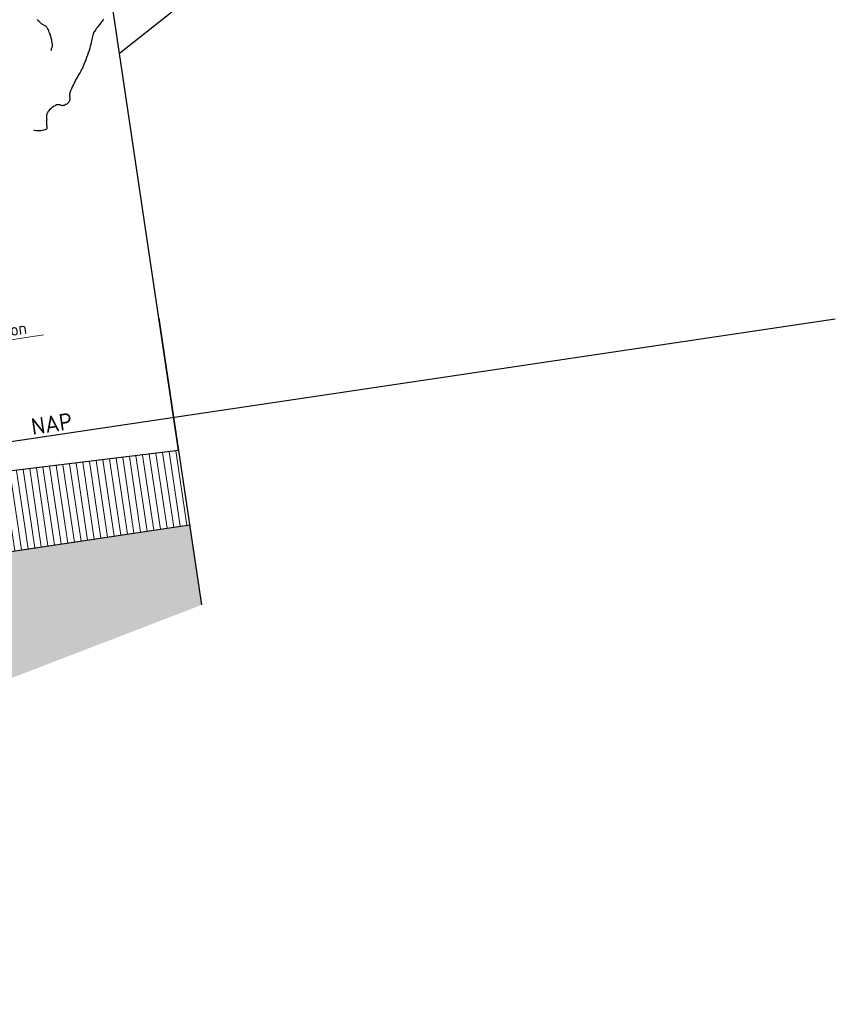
# Model space of a CAD drawing. Header units: metres. Extents: x 133846 to 269924, y 465764 to 933292.
# Tile 10 of 56: x 133884.98 to 133891.07, y 465790.18 to 465797.54. Entities that reach past the tile are written whole.
import ezdxf
from ezdxf import colors
from ezdxf.entities.mleader import LeaderData, LeaderLine
from ezdxf.math import Vec2, Vec3

# ---------------------------------------------------------------- set-up
doc = ezdxf.new("R2010")
doc.units = ezdxf.units.M
doc.linetypes.add('AL-NAP_LIJN', pattern=[15.25, 12, -1.5, 0.25, -1.5])
doc.linetypes.add('XX-AFBREEK', pattern=[7, 4, -1, 1, -1])
for name, color, linetype, lineweight in [('B-WE-GR-BOOM-SD', 253, 'Continuous', 25), ('B-WE-GW-AFBREEKLIJN-GD', 7, 'XX-AFBREEK', 25), ('B-WE-GW-GROND-AD-50', 253, 'Continuous', 18), ('B-WE-IE-TERREINAFSCHEIDING_KUNSTMATIG_HEKWERK-GD', 20, 'IE-TERREINAFSCHEIDING-KUNSTMATIG', 25), ('B-WE-MO-BODEM-AD-50', 253, 'Continuous', 18), ('B-WE-VH-VERHARDING-GD', 253, 'Continuous', 25), ('N-WE-VH-KANTOPSLUITING_OPSLUITBAND-SD', 150, 'Continuous', 25), ('N-WE-VH-VERHARDING-T18', 10, 'Continuous', 18), ('X-XX-AL-NAP-GD', 7, 'AL-NAP_LIJN', 25), ('X-XX-AL-NAP-T25', 7, 'Continuous', 25)]:
    doc.layers.add(name, color=color, linetype=linetype, lineweight=lineweight)
doc.layers.add('B-WE-OG-TERREIN_ERF-SD', color=150, linetype='Continuous', lineweight=25, true_color=0x007fff)
doc.layers.add('X-XX-AL-HULPLIJN-GD', color=30, linetype='Continuous', lineweight=25, plot=False)
doc.styles.add('NLCS-ISO-M50-T18', font='NLCS-ISO.ttf', dxfattribs={"height": 0.09})
doc.styles.add('NLCS-ISO-M50-T25', font='NLCS-ISO.ttf', dxfattribs={"height": 0.125})
doc.linetypes.add('IE-TERREINAFSCHEIDING-KUNSTMATIG', pattern='A,4,[82,NLCS.SHX,S=0.75,R=90,X=0,Y=0],4,-2', length=10)

# ---------------------------------------------------------------- blocks, each defined once
blk = doc.blocks.new('_DotSmall')
at = {"color": 0, "linetype": 'ByBlock', "const_width": 0.5}
blk.add_lwpolyline([(-0.0625, 0, 1), (0.0625, 0, 1)], format="xyb", close=True, dxfattribs=at)
blk = doc.blocks.new('SOG-ERFGRENS_RECHTS-D')
for p, q in [((0.433, 3.25), (0, 3.5)), ((0, 3), (0, 3.5)), ((0.433, 3.25), (0, 3)), ((0, 0), (0, 3))]:
    blk.add_line(p, q)
blk = doc.blocks.new('SGR-BOOM_S01_I_ZIJ-D')
blk.add_lwpolyline([(2.339, 5.504, -0.026927), (2.36, 5.48, -0.023313), (2.369, 5.467, 0.018302), (2.381, 5.452, 0.109191), (2.408, 5.428, -0.114091), (2.435, 5.405, -0.07496), (2.444, 5.388, -0.022301), (2.463, 5.324, -0.043297), (2.477, 5.23, -0.053082), (2.475, 5.152, -0.073734), (2.469, 5.134, -0.032843), (2.449, 5.096)], format="xyb")
blk.add_lwpolyline([(3.156, 5.387), (3.138, 5.367), (3.119, 5.349), (3.101, 5.332), (3.084, 5.316), (3.068, 5.301), (3.054, 5.288), (3.042, 5.276), (3.032, 5.265), (3.023, 5.254), (3.015, 5.243), (3.008, 5.232), (3.002, 5.22), (2.995, 5.208), (2.989, 5.194), (2.983, 5.178), (2.977, 5.162), (2.97, 5.144), (2.963, 5.124), (2.954, 5.103), (2.945, 5.08), (2.934, 5.055), (2.922, 5.029), (2.908, 5.001), (2.894, 4.973), (2.879, 4.945), (2.864, 4.918), (2.849, 4.891), (2.834, 4.866), (2.82, 4.844), (2.807, 4.823), (2.795, 4.806), (2.782, 4.79), (2.771, 4.775), (2.759, 4.76), (2.747, 4.746), (2.735, 4.73), (2.722, 4.714), (2.708, 4.696), (2.694, 4.677), (2.68, 4.657), (2.666, 4.637), (2.653, 4.617), (2.641, 4.598), (2.63, 4.581), (2.621, 4.565), (2.614, 4.551), (2.608, 4.54), (2.605, 4.53), (2.602, 4.521), (2.6, 4.513), (2.599, 4.506), (2.599, 4.499), (2.599, 4.492), (2.598, 4.484), (2.598, 4.476), (2.596, 4.468), (2.595, 4.46), (2.592, 4.452), (2.588, 4.444), (2.583, 4.436), (2.576, 4.428), (2.568, 4.421), (2.558, 4.414), (2.548, 4.409), (2.537, 4.404), (2.525, 4.4), (2.514, 4.397), (2.503, 4.396), (2.493, 4.396), (2.484, 4.399), (2.476, 4.402), (2.469, 4.406), (2.461, 4.41), (2.453, 4.414), (2.444, 4.416), (2.433, 4.417), (2.421, 4.416), (2.408, 4.413), (2.392, 4.407), (2.376, 4.399), (2.36, 4.39), (2.343, 4.38), (2.328, 4.37), (2.315, 4.359), (2.303, 4.348), (2.294, 4.337), (2.288, 4.327), (2.283, 4.318), (2.28, 4.308), (2.278, 4.299), (2.277, 4.29), (2.276, 4.28), (2.275, 4.27), (2.274, 4.26), (2.272, 4.25), (2.27, 4.239), (2.268, 4.228), (2.266, 4.217), (2.264, 4.207), (2.263, 4.196), (2.262, 4.186), (2.262, 4.176), (2.263, 4.167), (2.262, 4.158), (2.261, 4.151), (2.258, 4.144), (2.253, 4.138), (2.245, 4.133), (2.233, 4.129), (2.218, 4.127), (2.199, 4.127), (2.179, 4.127), (2.158, 4.129), (2.138, 4.132), (2.12, 4.137), (2.105, 4.142), (2.094, 4.149)])
blk = doc.blocks.new('dwp test')
at = {"layer": 'N-WE-VH-VERHARDING-T18'}
ml = blk.add_multileader_mtext('Standard', dxfattribs=at)
ml.set_content('steunrug van schraalbeton', color=256, style='NLCS-ISO-M50-T18')
ml.set_leader_properties(color=256, linetype='ByLayer', lineweight=-1)
ml.set_arrow_properties(name='DOTSMALL')
ml.build(insert=Vec2(0, 0))
ml.multileader.update_dxf_attribs({"text_left_attachment_type": 5, "text_right_attachment_type": 5, "dogleg_length": 0.09, "arrow_head_size": 0.09})
ctx = ml.context
ctx.base_point, ctx.char_height, ctx.arrow_head_size, ctx.landing_gap_size, ctx.plane_origin = Vec3(9.1897, 8.5142), 0.09, 0.09, 0.045, Vec3(7.6073, 7.422)
ctx.left_attachment, ctx.right_attachment = 5, 5
notes = []
notes.append((ctx, [(0, (1, 1, 0), (9.0997, 8.5142), (1, 0), 0.09, [(0, [(9.102, 7.3793)], 0, [])])]))
ctx.mtext.insert, ctx.mtext.flow_direction = Vec3(9.2347, 8.6312), 5
for ctx, leaders in notes:
    for number, flags, end, landing, length, lines in leaders:
        leader = LeaderData()
        leader.index, (leader.has_last_leader_line, leader.has_dogleg_vector, leader.attachment_direction) = number, flags
        leader.last_leader_point, leader.dogleg_vector, leader.dogleg_length = Vec3(end), Vec3(landing), length
        for number, points, colour, breaks in lines:
            line = LeaderLine()
            line.index, line.vertices, line.color, line.breaks = number, Vec3.list(points), colors.encode_raw_color(colour), breaks
            leader.lines.append(line)
        ctx.leaders.append(leader)

msp = doc.modelspace()

# ---------------------------------------------------------------- hatches: boundary and pattern name
at = {"layer": 'B-WE-GW-GROND-AD-50'}
h = msp.add_hatch(dxfattribs=at)
h.set_pattern_fill('AGW-GROND_TEELAARDE-SO', color=256, scale=0.05, pattern_type=2)
h.set_pattern_definition([(98.4527673, (134750.714614, 465496.81156), (-0.0494568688, -0.0073497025), [])])
h.paths.add_polyline_path([(133886.2452, 465793.7595), (133886.1627, 465794.3148), (133883.9274, 465794.0427), (133883.9435, 465793.9345), (133884.0309, 465793.8697), (133884.0588, 465793.8729), (133884.5238, 465793.5037)])
at = {"layer": 'B-WE-MO-BODEM-AD-50'}
h = msp.add_hatch(dxfattribs=at)
h.set_pattern_fill('AMO-BODEM_ZAND-SO', color=256, scale=0.05, angle=8.45277, pattern_type=2)
h.set_pattern_definition([(54.4055346, (136064.635734, 465694.63092), (-0.0310290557, 0.0912619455), [0, -0.076, 0, -0.085, 0, -0.08125]), (24.4055346, (136064.63573, 465694.63092), (0.04363159, 0.1607414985), [0, -0.041, 0, -0.0685, 0, -0.02625]), (344.4055346, (136064.57689, 465694.61303), (0.1488960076, 0.0455495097), [0, -0.025, 0, -0.09, 0, -0.1175]), (334.4055346, (136064.57689, 465694.61303), (0.1310497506, 0.0856956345), [0, -0.0125, 0, -0.059, 0, -0.0675])])
h.paths.add_polyline_path([(133874.7193, 465792.0687), (133873.6181, 465791.8641), (133873.9543, 465792.3537), (133874.5489, 465792.5232), (133874.5317, 465792.6387), (133872.4377, 465792.1033), (133871.9769, 465791.2771), (133872.1063, 465790.4067), (133876.9563, 465790.176), (133879.902, 465790.6872), (133886.3341, 465793.1611), (133886.2452, 465793.7595), (133884.5238, 465793.5037), (133883.4112, 465793.3755), (133879.0429, 465792.8722)])

# ---------------------------------------------------------------- linework, layer by layer
at = {"layer": 'B-WE-GW-AFBREEKLIJN-GD'}
msp.add_lwpolyline([(133886.1627, 465794.3148), (133886.3341, 465793.1611)], dxfattribs=at)
at = {"layer": 'B-WE-IE-TERREINAFSCHEIDING_KUNSTMATIG_HEKWERK-GD'}
msp.add_lwpolyline([(133886.0157, 465795.304), (133886.1627, 465794.3148)], dxfattribs=at)
at = {"layer": 'B-WE-VH-VERHARDING-GD'}
msp.add_lwpolyline([(133886.1627, 465794.3148), (133883.3425, 465793.9716)], dxfattribs=at)
at = {"layer": 'X-XX-AL-HULPLIJN-GD'}
for points in [[(133886.1627, 465794.3148), (133886.3341, 465793.1611)], [(133884.5238, 465793.5037), (133886.2452, 465793.7595)]]:
    msp.add_lwpolyline(points, dxfattribs=at)
at = {"layer": 'X-XX-AL-NAP-GD'}
msp.add_lwpolyline([(133891.0712, 465795.297), (133865.78, 465791.5385)], dxfattribs=at)

# ---------------------------------------------------------------- block references
at = {"layer": 'B-WE-GR-BOOM-SD', "xscale": 0.6, "yscale": 0.6, "rotation": 8.452767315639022}
for zscale in [0.5, 0.6]:
    msp.add_blockref('SGR-BOOM_S01_I_ZIJ-D', (133884.2029, 465794.0641), dxfattribs=dict(at, zscale=zscale))
at = {"layer": 'B-WE-OG-TERREIN_ERF-SD', "rotation": 8.452767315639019}
msp.add_blockref('SOG-ERFGRENS_RECHTS-D', (133886.1627, 465794.3148), dxfattribs=at)
at = {"layer": 'N-WE-VH-KANTOPSLUITING_OPSLUITBAND-SD', "rotation": 8.452767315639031}
msp.add_blockref('dwp test', (133875.7422, 465785.1732), dxfattribs=at)

# ---------------------------------------------------------------- texts
at = {"layer": 'X-XX-AL-NAP-T25', "insert": (133885.3576, 465794.5996), "char_height": 0.125, "attachment_point": 3, "rotation": 8.45277, "style": 'NLCS-ISO-M50-T25'}
msp.add_mtext_dynamic_manual_height_columns('NAP', width=4.435893, gutter_width=0.625, heights=[0], dxfattribs=at)

doc.saveas('drawing.dxf')
